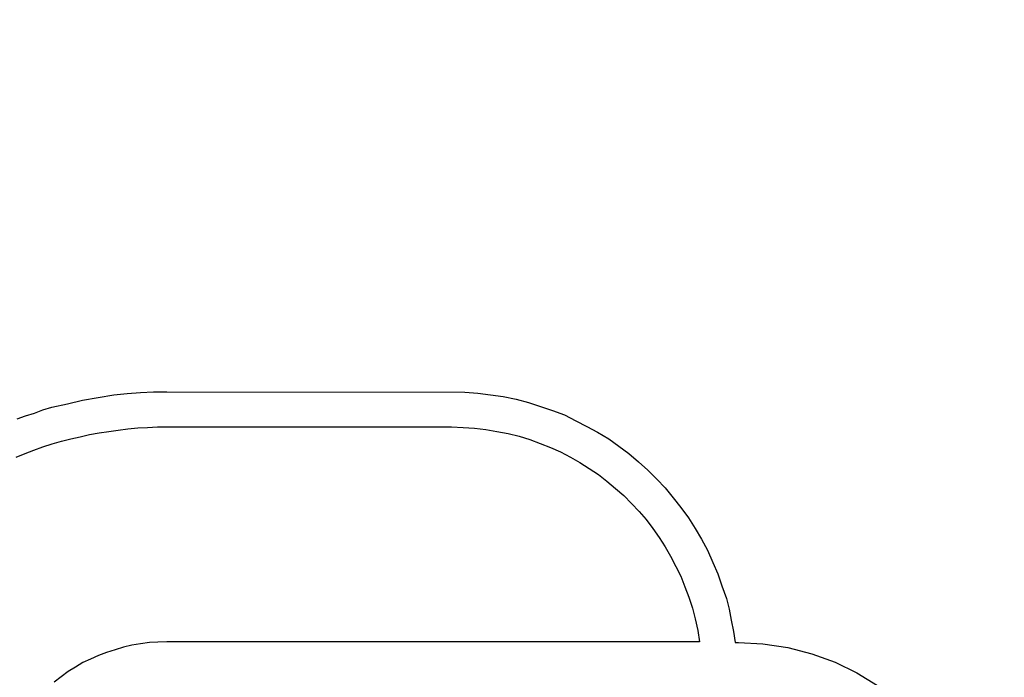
# Model space of a CAD drawing. Header units: metres. Extents: x 779 to 7046, y -512 to 9570.
# Tile 161 of 256: x 2479.075 to 2479.891, y -212.94 to -212.395. Entities that reach past the tile are written whole.
import ezdxf

# ---------------------------------------------------------------- set-up
doc = ezdxf.new("R2010")
doc.units = ezdxf.units.M
doc.linetypes.add('CIĄGłA', pattern=[0])
doc.layers.add('1__logo', color=7, linetype='Continuous')
doc.layers.add('PDF _Geometria', color=7, linetype='Continuous')
doc.layers.add('ZP_Zieleń', color=252, linetype='Continuous', lineweight=5)

# ---------------------------------------------------------------- blocks, each defined once
blk = doc.blocks.new('B-B')
at = {"layer": '1__logo', "color": 18, "lineweight": 25, "true_color": 0x000000}
for p, q in [((25.64872, -75.94575, -10.04), (25.65255, -75.95218, -10.04)), ((25.64872, -75.94575, -10.04), (25.65255, -75.95218, -10.04)), ((25.64872, -75.94575, -10.04), (25.65255, -75.95218, -10.04)), ((25.64872, -75.94575, -10.04), (25.65255, -75.95218, -10.04)), ((25.61735, -75.95084, -10.04), (25.62161, -75.95756, -10.04)), ((25.61735, -75.95084, -10.04), (25.62161, -75.95756, -10.04)), ((25.62161, -75.95756, -10.04), (25.62587, -75.96428, -10.04)), ((25.62161, -75.95756, -10.04), (25.62587, -75.96428, -10.04)), ((25.65255, -75.95218, -10.04), (25.65608, -75.95903, -10.04)), ((25.65255, -75.95218, -10.04), (25.65608, -75.95903, -10.04)), ((25.65255, -75.95218, -10.04), (25.65608, -75.95903, -10.04)), ((25.65255, -75.95218, -10.04), (25.65608, -75.95903, -10.04)), ((25.62587, -75.96428, -10.04), (25.62977, -75.97107, -10.04)), ((25.62587, -75.96428, -10.04), (25.62977, -75.97107, -10.04)), ((25.65608, -75.95903, -10.04), (25.65991, -75.96546, -10.04)), ((25.65608, -75.95903, -10.04), (25.65991, -75.96546, -10.04)), ((25.65608, -75.95903, -10.04), (25.65991, -75.96546, -10.04)), ((25.65608, -75.95903, -10.04), (25.65991, -75.96546, -10.04)), ((25.65991, -75.96546, -10.04), (25.66344, -75.97232, -10.04)), ((25.65991, -75.96546, -10.04), (25.66344, -75.97232, -10.04)), ((25.65991, -75.96546, -10.04), (25.66344, -75.97232, -10.04)), ((25.65991, -75.96546, -10.04), (25.66344, -75.97232, -10.04)), ((25.62977, -75.97107, -10.04), (25.63373, -75.97823, -10.04)), ((25.62977, -75.97107, -10.04), (25.63373, -75.97823, -10.04)), ((25.66344, -75.97232, -10.04), (25.66871, -75.98449, -10.04)), ((25.66344, -75.97232, -10.04), (25.66871, -75.98449, -10.04)), ((25.66344, -75.97232, -10.04), (25.66871, -75.98449, -10.04)), ((25.66344, -75.97232, -10.04), (25.66871, -75.98449, -10.04)), ((25.63373, -75.97823, -10.04), (25.63733, -75.98545, -10.04)), ((25.63373, -75.97823, -10.04), (25.63733, -75.98545, -10.04)), ((25.63733, -75.98545, -10.04), (25.64056, -75.99273, -10.04)), ((25.63733, -75.98545, -10.04), (25.64056, -75.99273, -10.04)), ((25.66871, -75.98449, -10.04), (25.67392, -75.99629, -10.04)), ((25.66871, -75.98449, -10.04), (25.67392, -75.99629, -10.04)), ((25.66871, -75.98449, -10.04), (25.67392, -75.99629, -10.04)), ((25.66871, -75.98449, -10.04), (25.67392, -75.99629, -10.04)), ((25.64056, -75.99273, -10.04), (25.6438, -76.00002, -10.04)), ((25.64056, -75.99273, -10.04), (25.6438, -76.00002, -10.04)), ((25.67392, -75.99629, -10.04), (25.67846, -76.0086, -10.04)), ((25.67392, -75.99629, -10.04), (25.67846, -76.0086, -10.04)), ((25.67392, -75.99629, -10.04), (25.67846, -76.0086, -10.04)), ((25.67392, -75.99629, -10.04), (25.67846, -76.0086, -10.04)), ((25.6438, -76.00002, -10.04), (25.64704, -76.00731, -10.04)), ((25.6438, -76.00002, -10.04), (25.64704, -76.00731, -10.04)), ((25.64704, -76.00731, -10.04), (25.64991, -76.01467, -10.04)), ((25.64704, -76.00731, -10.04), (25.64991, -76.01467, -10.04)), ((25.64991, -76.01467, -10.04), (25.65249, -76.02245, -10.04)), ((25.64991, -76.01467, -10.04), (25.65249, -76.02245, -10.04)), ((25.67846, -76.0086, -10.04), (25.68301, -76.0209, -10.04)), ((25.67846, -76.0086, -10.04), (25.68301, -76.0209, -10.04)), ((25.67846, -76.0086, -10.04), (25.68301, -76.0209, -10.04)), ((25.67846, -76.0086, -10.04), (25.68301, -76.0209, -10.04)), ((25.44515, -76.02087, -10.04), (25.43971, -76.01587, -10.04)), ((25.44515, -76.02087, -10.04), (25.43971, -76.01587, -10.04)), ((25.45059, -76.02586, -10.04), (25.44515, -76.02087, -10.04)), ((25.45059, -76.02586, -10.04), (25.44515, -76.02087, -10.04)), ((25.65249, -76.02245, -10.04), (25.655, -76.02988, -10.04)), ((25.65249, -76.02245, -10.04), (25.655, -76.02988, -10.04)), ((25.68301, -76.0209, -10.04), (25.68613, -76.03159, -10.04)), ((25.68301, -76.0209, -10.04), (25.68613, -76.03159, -10.04)), ((25.68301, -76.0209, -10.04), (25.68613, -76.03159, -10.04)), ((25.68301, -76.0209, -10.04), (25.68613, -76.03159, -10.04)), ((25.45531, -76.031, -10.04), (25.45059, -76.02586, -10.04)), ((25.45531, -76.031, -10.04), (25.45059, -76.02586, -10.04)), ((25.46009, -76.0365, -10.04), (25.45531, -76.031, -10.04)), ((25.46009, -76.0365, -10.04), (25.45531, -76.031, -10.04)), ((25.655, -76.02988, -10.04), (25.65757, -76.03766, -10.04)), ((25.655, -76.02988, -10.04), (25.65757, -76.03766, -10.04)), ((25.68613, -76.03159, -10.04), (25.68888, -76.04235, -10.04)), ((25.68613, -76.03159, -10.04), (25.68888, -76.04235, -10.04)), ((25.68613, -76.03159, -10.04), (25.68888, -76.04235, -10.04)), ((25.68613, -76.03159, -10.04), (25.68888, -76.04235, -10.04)), ((25.46415, -76.04213, -10.04), (25.46009, -76.0365, -10.04)), ((25.46415, -76.04213, -10.04), (25.46009, -76.0365, -10.04)), ((25.65757, -76.03766, -10.04), (25.65979, -76.04552, -10.04)), ((25.65757, -76.03766, -10.04), (25.65979, -76.04552, -10.04)), ((25.46827, -76.04812, -10.04), (25.46415, -76.04213, -10.04)), ((25.46827, -76.04812, -10.04), (25.46415, -76.04213, -10.04)), ((25.65979, -76.04552, -10.04), (25.66164, -76.05344, -10.04)), ((25.65979, -76.04552, -10.04), (25.66164, -76.05344, -10.04)), ((25.68888, -76.04235, -10.04), (25.69157, -76.05275, -10.04)), ((25.68888, -76.04235, -10.04), (25.69157, -76.05275, -10.04)), ((25.68888, -76.04235, -10.04), (25.69157, -76.05275, -10.04)), ((25.68888, -76.04235, -10.04), (25.69157, -76.05275, -10.04)), ((25.47203, -76.05419, -10.04), (25.46827, -76.04812, -10.04)), ((25.47203, -76.05419, -10.04), (25.46827, -76.04812, -10.04)), ((25.47549, -76.06068, -10.04), (25.47203, -76.05419, -10.04)), ((25.47549, -76.06068, -10.04), (25.47203, -76.05419, -10.04)), ((25.66164, -76.05344, -10.04), (25.66349, -76.06136, -10.04)), ((25.66164, -76.05344, -10.04), (25.66349, -76.06136, -10.04)), ((25.69157, -76.05275, -10.04), (25.6936, -76.06364, -10.04)), ((25.69157, -76.05275, -10.04), (25.6936, -76.06364, -10.04)), ((25.69157, -76.05275, -10.04), (25.6936, -76.06364, -10.04)), ((25.69157, -76.05275, -10.04), (25.6936, -76.06364, -10.04)), ((25.47896, -76.06717, -10.04), (25.47549, -76.06068, -10.04)), ((25.47896, -76.06717, -10.04), (25.47549, -76.06068, -10.04)), ((25.66349, -76.06136, -10.04), (25.66498, -76.06935, -10.04)), ((25.66349, -76.06136, -10.04), (25.66498, -76.06935, -10.04)), ((25.6936, -76.06364, -10.04), (25.73849, -76.30665, -10.04)), ((25.6936, -76.06364, -10.04), (25.73849, -76.30665, -10.04)), ((25.6936, -76.06364, -10.04), (25.73849, -76.30665, -10.04)), ((25.6936, -76.06364, -10.04), (25.73849, -76.30665, -10.04)), ((25.48169, -76.0738, -10.04), (25.47896, -76.06717, -10.04)), ((25.48169, -76.0738, -10.04), (25.47896, -76.06717, -10.04)), ((25.66498, -76.06935, -10.04), (25.70813, -76.30104, -10.04)), ((25.66498, -76.06935, -10.04), (25.70813, -76.30104, -10.04)), ((25.48407, -76.0805, -10.04), (25.48169, -76.0738, -10.04)), ((25.48407, -76.0805, -10.04), (25.48169, -76.0738, -10.04)), ((25.48651, -76.08756, -10.04), (25.48407, -76.0805, -10.04)), ((25.48651, -76.08756, -10.04), (25.48407, -76.0805, -10.04)), ((25.48816, -76.09439, -10.04), (25.48651, -76.08756, -10.04)), ((25.48816, -76.09439, -10.04), (25.48651, -76.08756, -10.04)), ((25.48987, -76.10159, -10.04), (25.48816, -76.09439, -10.04)), ((25.48987, -76.10159, -10.04), (25.48816, -76.09439, -10.04)), ((25.57077, -76.53591, -10.04), (25.48987, -76.10159, -10.04)), ((25.57077, -76.53591, -10.04), (25.48987, -76.10159, -10.04)), ((25.70813, -76.30104, -10.04), (25.70953, -76.31055, -10.04)), ((25.70813, -76.30104, -10.04), (25.70953, -76.31055, -10.04)), ((25.73849, -76.30665, -10.04), (25.73972, -76.31732, -10.04)), ((25.73849, -76.30665, -10.04), (25.73972, -76.31732, -10.04)), ((25.73849, -76.30665, -10.04), (25.73972, -76.31732, -10.04)), ((25.73849, -76.30665, -10.04), (25.73972, -76.31732, -10.04)), ((25.70953, -76.31055, -10.04), (25.71056, -76.32012, -10.04)), ((25.70953, -76.31055, -10.04), (25.71056, -76.32012, -10.04)), ((25.73972, -76.31732, -10.04), (25.74023, -76.32812, -10.04)), ((25.73972, -76.31732, -10.04), (25.74023, -76.32812, -10.04)), ((25.73972, -76.31732, -10.04), (25.74023, -76.32812, -10.04)), ((25.73972, -76.31732, -10.04), (25.74023, -76.32812, -10.04)), ((25.71056, -76.32012, -10.04), (25.71116, -76.3294, -10.04)), ((25.71056, -76.32012, -10.04), (25.71116, -76.3294, -10.04)), ((25.71116, -76.3294, -10.04), (25.7114, -76.33875, -10.04)), ((25.71116, -76.3294, -10.04), (25.7114, -76.33875, -10.04)), ((25.74023, -76.32812, -10.04), (25.74067, -76.33856, -10.04)), ((25.74023, -76.32812, -10.04), (25.74067, -76.33856, -10.04)), ((25.74023, -76.32812, -10.04), (25.74067, -76.33856, -10.04)), ((25.74023, -76.32812, -10.04), (25.74067, -76.33856, -10.04)), ((25.7114, -76.33875, -10.04), (25.71128, -76.34817, -10.04)), ((25.7114, -76.33875, -10.04), (25.71128, -76.34817, -10.04)), ((25.74067, -76.33856, -10.04), (25.74046, -76.3495, -10.04)), ((25.74067, -76.33856, -10.04), (25.74046, -76.3495, -10.04)), ((25.74067, -76.33856, -10.04), (25.74046, -76.3495, -10.04)), ((25.74067, -76.33856, -10.04), (25.74046, -76.3495, -10.04)), ((25.71128, -76.34817, -10.04), (25.71079, -76.35765, -10.04)), ((25.71128, -76.34817, -10.04), (25.71079, -76.35765, -10.04)), ((25.74046, -76.3495, -10.04), (25.73981, -76.36014, -10.04)), ((25.74046, -76.3495, -10.04), (25.73981, -76.36014, -10.04)), ((25.74046, -76.3495, -10.04), (25.73981, -76.36014, -10.04)), ((25.74046, -76.3495, -10.04), (25.73981, -76.36014, -10.04)), ((25.71079, -76.35765, -10.04), (25.70987, -76.36684, -10.04)), ((25.71079, -76.35765, -10.04), (25.70987, -76.36684, -10.04)), ((25.73981, -76.36014, -10.04), (25.73837, -76.37055, -10.04)), ((25.73981, -76.36014, -10.04), (25.73837, -76.37055, -10.04)), ((25.73981, -76.36014, -10.04), (25.73837, -76.37055, -10.04)), ((25.73981, -76.36014, -10.04), (25.73837, -76.37055, -10.04)), ((25.70987, -76.36684, -10.04), (25.70816, -76.37581, -10.04)), ((25.70987, -76.36684, -10.04), (25.70816, -76.37581, -10.04)), ((25.73837, -76.37055, -10.04), (25.73693, -76.38097, -10.04)), ((25.73837, -76.37055, -10.04), (25.73693, -76.38097, -10.04)), ((25.73837, -76.37055, -10.04), (25.73693, -76.38097, -10.04)), ((25.73837, -76.37055, -10.04), (25.73693, -76.38097, -10.04)), ((25.70816, -76.37581, -10.04), (25.70645, -76.38477, -10.04)), ((25.70816, -76.37581, -10.04), (25.70645, -76.38477, -10.04)), ((25.73693, -76.38097, -10.04), (25.73512, -76.39145, -10.04)), ((25.73693, -76.38097, -10.04), (25.73512, -76.39145, -10.04)), ((25.73693, -76.38097, -10.04), (25.73512, -76.39145, -10.04)), ((25.73693, -76.38097, -10.04), (25.73512, -76.39145, -10.04)), ((25.70645, -76.38477, -10.04), (25.70437, -76.39379, -10.04)), ((25.70645, -76.38477, -10.04), (25.70437, -76.39379, -10.04)), ((25.70437, -76.39379, -10.04), (25.7015, -76.4026, -10.04)), ((25.70437, -76.39379, -10.04), (25.7015, -76.4026, -10.04)), ((25.73512, -76.39145, -10.04), (25.73209, -76.40141, -10.04)), ((25.73512, -76.39145, -10.04), (25.73209, -76.40141, -10.04)), ((25.73512, -76.39145, -10.04), (25.73209, -76.40141, -10.04)), ((25.73512, -76.39145, -10.04), (25.73209, -76.40141, -10.04)), ((25.7015, -76.4026, -10.04), (25.69856, -76.41103, -10.04)), ((25.7015, -76.4026, -10.04), (25.69856, -76.41103, -10.04)), ((25.73209, -76.40141, -10.04), (25.72906, -76.41137, -10.04)), ((25.73209, -76.40141, -10.04), (25.72906, -76.41137, -10.04)), ((25.73209, -76.40141, -10.04), (25.72906, -76.41137, -10.04)), ((25.73209, -76.40141, -10.04), (25.72906, -76.41137, -10.04)), ((25.69856, -76.41103, -10.04), (25.69526, -76.41954, -10.04)), ((25.69856, -76.41103, -10.04), (25.69526, -76.41954, -10.04)), ((25.72906, -76.41137, -10.04), (25.72596, -76.42096, -10.04)), ((25.72906, -76.41137, -10.04), (25.72596, -76.42096, -10.04)), ((25.72906, -76.41137, -10.04), (25.72596, -76.42096, -10.04)), ((25.72906, -76.41137, -10.04), (25.72596, -76.42096, -10.04)), ((25.69526, -76.41954, -10.04), (25.6916, -76.42811, -10.04)), ((25.69526, -76.41954, -10.04), (25.6916, -76.42811, -10.04)), ((25.72596, -76.42096, -10.04), (25.72221, -76.43105, -10.04)), ((25.72596, -76.42096, -10.04), (25.72221, -76.43105, -10.04)), ((25.72596, -76.42096, -10.04), (25.72221, -76.43105, -10.04)), ((25.72596, -76.42096, -10.04), (25.72221, -76.43105, -10.04)), ((25.6916, -76.42811, -10.04), (25.68744, -76.43603, -10.04)), ((25.6916, -76.42811, -10.04), (25.68744, -76.43603, -10.04)), ((25.72221, -76.43105, -10.04), (25.71795, -76.44049, -10.04)), ((25.72221, -76.43105, -10.04), (25.71795, -76.44049, -10.04)), ((25.72221, -76.43105, -10.04), (25.71795, -76.44049, -10.04)), ((25.72221, -76.43105, -10.04), (25.71795, -76.44049, -10.04)), ((25.68744, -76.43603, -10.04), (25.68291, -76.44401, -10.04)), ((25.68744, -76.43603, -10.04), (25.68291, -76.44401, -10.04)), ((25.68291, -76.44401, -10.04), (25.67839, -76.45199, -10.04)), ((25.68291, -76.44401, -10.04), (25.67839, -76.45199, -10.04)), ((25.71795, -76.44049, -10.04), (25.71327, -76.44963, -10.04)), ((25.71795, -76.44049, -10.04), (25.71327, -76.44963, -10.04)), ((25.71795, -76.44049, -10.04), (25.71327, -76.44963, -10.04)), ((25.71795, -76.44049, -10.04), (25.71327, -76.44963, -10.04)), ((25.67839, -76.45199, -10.04), (25.673, -76.45938, -10.04)), ((25.67839, -76.45199, -10.04), (25.673, -76.45938, -10.04)), ((25.71327, -76.44963, -10.04), (25.70822, -76.45883, -10.04)), ((25.71327, -76.44963, -10.04), (25.70822, -76.45883, -10.04)), ((25.71327, -76.44963, -10.04), (25.70822, -76.45883, -10.04)), ((25.71327, -76.44963, -10.04), (25.70822, -76.45883, -10.04)), ((25.673, -76.45938, -10.04), (25.66761, -76.46677, -10.04)), ((25.673, -76.45938, -10.04), (25.66761, -76.46677, -10.04)), ((25.70822, -76.45883, -10.04), (25.70274, -76.46775, -10.04)), ((25.70822, -76.45883, -10.04), (25.70274, -76.46775, -10.04)), ((25.70822, -76.45883, -10.04), (25.70274, -76.46775, -10.04)), ((25.70822, -76.45883, -10.04), (25.70274, -76.46775, -10.04)), ((25.66761, -76.46677, -10.04), (25.66216, -76.4738, -10.04)), ((25.66761, -76.46677, -10.04), (25.66216, -76.4738, -10.04)), ((25.70274, -76.46775, -10.04), (25.69683, -76.47636, -10.04)), ((25.70274, -76.46775, -10.04), (25.69683, -76.47636, -10.04)), ((25.70274, -76.46775, -10.04), (25.69683, -76.47636, -10.04)), ((25.70274, -76.46775, -10.04), (25.69683, -76.47636, -10.04)), ((25.65591, -76.4806, -10.04), (25.64959, -76.48704, -10.04)), ((25.65591, -76.4806, -10.04), (25.64959, -76.48704, -10.04)), ((25.66216, -76.4738, -10.04), (25.65591, -76.4806, -10.04)), ((25.66216, -76.4738, -10.04), (25.65591, -76.4806, -10.04)), ((25.69683, -76.47636, -10.04), (25.69085, -76.48461, -10.04)), ((25.69683, -76.47636, -10.04), (25.69085, -76.48461, -10.04)), ((25.69683, -76.47636, -10.04), (25.69085, -76.48461, -10.04)), ((25.69683, -76.47636, -10.04), (25.69085, -76.48461, -10.04)), ((25.64959, -76.48704, -10.04), (25.64292, -76.49354, -10.04)), ((25.64959, -76.48704, -10.04), (25.64292, -76.49354, -10.04)), ((25.69085, -76.48461, -10.04), (25.68408, -76.49264, -10.04)), ((25.69085, -76.48461, -10.04), (25.68408, -76.49264, -10.04)), ((25.69085, -76.48461, -10.04), (25.68408, -76.49264, -10.04)), ((25.69085, -76.48461, -10.04), (25.68408, -76.49264, -10.04)), ((25.64292, -76.49354, -10.04), (25.6361, -76.49932, -10.04)), ((25.64292, -76.49354, -10.04), (25.6361, -76.49932, -10.04)), ((25.68408, -76.49264, -10.04), (25.67724, -76.5003, -10.04)), ((25.68408, -76.49264, -10.04), (25.67724, -76.5003, -10.04)), ((25.68408, -76.49264, -10.04), (25.67724, -76.5003, -10.04)), ((25.68408, -76.49264, -10.04), (25.67724, -76.5003, -10.04)), ((25.62856, -76.50523, -10.04), (25.62132, -76.51072, -10.04)), ((25.62856, -76.50523, -10.04), (25.62132, -76.51072, -10.04)), ((25.6361, -76.49932, -10.04), (25.62856, -76.50523, -10.04)), ((25.6361, -76.49932, -10.04), (25.62856, -76.50523, -10.04)), ((25.67724, -76.5003, -10.04), (25.67004, -76.50803, -10.04)), ((25.67724, -76.5003, -10.04), (25.67004, -76.50803, -10.04)), ((25.67724, -76.5003, -10.04), (25.67004, -76.50803, -10.04)), ((25.67724, -76.5003, -10.04), (25.67004, -76.50803, -10.04)), ((25.62132, -76.51072, -10.04), (25.61321, -76.51561, -10.04)), ((25.62132, -76.51072, -10.04), (25.61321, -76.51561, -10.04)), ((25.67004, -76.50803, -10.04), (25.66234, -76.5151, -10.04)), ((25.67004, -76.50803, -10.04), (25.66234, -76.5151, -10.04)), ((25.67004, -76.50803, -10.04), (25.66234, -76.5151, -10.04)), ((25.67004, -76.50803, -10.04), (25.66234, -76.5151, -10.04)), ((25.60546, -76.52043, -10.04), (25.59693, -76.52503, -10.04)), ((25.60546, -76.52043, -10.04), (25.59693, -76.52503, -10.04)), ((25.61321, -76.51561, -10.04), (25.60546, -76.52043, -10.04)), ((25.61321, -76.51561, -10.04), (25.60546, -76.52043, -10.04)), ((25.66234, -76.5151, -10.04), (25.65457, -76.52181, -10.04)), ((25.66234, -76.5151, -10.04), (25.65457, -76.52181, -10.04)), ((25.66234, -76.5151, -10.04), (25.65457, -76.52181, -10.04)), ((25.66234, -76.5151, -10.04), (25.65457, -76.52181, -10.04)), ((25.58862, -76.52883, -10.04), (25.57958, -76.53277, -10.04)), ((25.58862, -76.52883, -10.04), (25.57958, -76.53277, -10.04)), ((25.59693, -76.52503, -10.04), (25.58862, -76.52883, -10.04)), ((25.59693, -76.52503, -10.04), (25.58862, -76.52883, -10.04)), ((25.64644, -76.52858, -10.04), (25.63744, -76.53477, -10.04)), ((25.64644, -76.52858, -10.04), (25.63744, -76.53477, -10.04)), ((25.64644, -76.52858, -10.04), (25.63744, -76.53477, -10.04)), ((25.64644, -76.52858, -10.04), (25.63744, -76.53477, -10.04)), ((25.65457, -76.52181, -10.04), (25.64644, -76.52858, -10.04)), ((25.65457, -76.52181, -10.04), (25.64644, -76.52858, -10.04)), ((25.65457, -76.52181, -10.04), (25.64644, -76.52858, -10.04)), ((25.65457, -76.52181, -10.04), (25.64644, -76.52858, -10.04)), ((25.57958, -76.53277, -10.04), (25.57077, -76.53591, -10.04)), ((25.57958, -76.53277, -10.04), (25.57077, -76.53591, -10.04)), ((25.63744, -76.53477, -10.04), (25.62875, -76.54052, -10.04)), ((25.63744, -76.53477, -10.04), (25.62875, -76.54052, -10.04)), ((25.63744, -76.53477, -10.04), (25.62875, -76.54052, -10.04)), ((25.63744, -76.53477, -10.04), (25.62875, -76.54052, -10.04)), ((25.61955, -76.54561, -10.04), (25.61006, -76.55114, -10.04)), ((25.61955, -76.54561, -10.04), (25.61006, -76.55114, -10.04)), ((25.61955, -76.54561, -10.04), (25.61006, -76.55114, -10.04)), ((25.61955, -76.54561, -10.04), (25.61006, -76.55114, -10.04)), ((25.62875, -76.54052, -10.04), (25.61955, -76.54561, -10.04)), ((25.62875, -76.54052, -10.04), (25.61955, -76.54561, -10.04)), ((25.62875, -76.54052, -10.04), (25.61955, -76.54561, -10.04)), ((25.62875, -76.54052, -10.04), (25.61955, -76.54561, -10.04)), ((25.61006, -76.55114, -10.04), (25.60175, -76.55494, -10.04)), ((25.61006, -76.55114, -10.04), (25.60175, -76.55494, -10.04)), ((25.61006, -76.55114, -10.04), (25.60175, -76.55494, -10.04)), ((25.61006, -76.55114, -10.04), (25.60175, -76.55494, -10.04)), ((25.58427, -76.56196, -10.04), (25.57546, -76.5651, -10.04)), ((25.58427, -76.56196, -10.04), (25.57546, -76.5651, -10.04)), ((25.58427, -76.56196, -10.04), (25.57546, -76.5651, -10.04)), ((25.58427, -76.56196, -10.04), (25.57546, -76.5651, -10.04)), ((25.59301, -76.55845, -10.04), (25.58427, -76.56196, -10.04)), ((25.59301, -76.55845, -10.04), (25.58427, -76.56196, -10.04)), ((25.59301, -76.55845, -10.04), (25.58427, -76.56196, -10.04)), ((25.59301, -76.55845, -10.04), (25.58427, -76.56196, -10.04)), ((25.60175, -76.55494, -10.04), (25.59301, -76.55845, -10.04)), ((25.60175, -76.55494, -10.04), (25.59301, -76.55845, -10.04)), ((25.60175, -76.55494, -10.04), (25.59301, -76.55845, -10.04)), ((25.60175, -76.55494, -10.04), (25.59301, -76.55845, -10.04)), ((25.57546, -76.5651, -10.04), (25.57593, -76.56764, -10.04)), ((25.57546, -76.5651, -10.04), (25.57593, -76.56764, -10.04)), ((25.57546, -76.5651, -10.04), (25.57593, -76.56764, -10.04)), ((25.57546, -76.5651, -10.04), (25.57593, -76.56764, -10.04)), ((25.57593, -76.56764, -10.04), (25.57856, -76.58782, -10.04)), ((25.57593, -76.56764, -10.04), (25.57856, -76.58782, -10.04)), ((25.57593, -76.56764, -10.04), (25.57856, -76.58782, -10.04)), ((25.57593, -76.56764, -10.04), (25.57856, -76.58782, -10.04)), ((25.57856, -76.58782, -10.04), (25.57945, -76.60869, -10.04)), ((25.57856, -76.58782, -10.04), (25.57945, -76.60869, -10.04)), ((25.57856, -76.58782, -10.04), (25.57945, -76.60869, -10.04)), ((25.57856, -76.58782, -10.04), (25.57945, -76.60869, -10.04)), ((25.57945, -76.60869, -10.04), (25.57801, -76.62925, -10.04)), ((25.57945, -76.60869, -10.04), (25.57801, -76.62925, -10.04)), ((25.57945, -76.60869, -10.04), (25.57801, -76.62925, -10.04)), ((25.57945, -76.60869, -10.04), (25.57801, -76.62925, -10.04)), ((25.57801, -76.62925, -10.04), (25.57463, -76.64942, -10.04)), ((25.57801, -76.62925, -10.04), (25.57463, -76.64942, -10.04)), ((25.57801, -76.62925, -10.04), (25.57463, -76.64942, -10.04)), ((25.57801, -76.62925, -10.04), (25.57463, -76.64942, -10.04)), ((25.57463, -76.64942, -10.04), (25.56923, -76.66884, -10.04)), ((25.57463, -76.64942, -10.04), (25.56923, -76.66884, -10.04)), ((25.57463, -76.64942, -10.04), (25.56923, -76.66884, -10.04)), ((25.57463, -76.64942, -10.04), (25.56923, -76.66884, -10.04)), ((25.56923, -76.66884, -10.04), (25.56217, -76.68744, -10.04)), ((25.56923, -76.66884, -10.04), (25.56217, -76.68744, -10.04)), ((25.56923, -76.66884, -10.04), (25.56217, -76.68744, -10.04)), ((25.56923, -76.66884, -10.04), (25.56217, -76.68744, -10.04))]:
    blk.add_line(p, q, dxfattribs=at)
at = {"layer": 'ZP_Zieleń', "linetype": 'CIĄGłA', "elevation": -10.04}
blk.add_lwpolyline([(26.162, -75.05263, -0.099346), (28.00282, -74.97517, 0.05564), (29.36475, -74.90281, -0.350731), (29.91357, -75.15797, -0.133833), (29.87906, -75.30982, -0.220952), (29.05967, -75.88859, 0.0963), (25.91417, -76.89114, -0.03018), (25.51837, -77.12253, -0.03018)], format="xyb", dxfattribs=at)

msp = doc.modelspace()

# ---------------------------------------------------------------- block references
at = {"layer": 'PDF _Geometria', "linetype": 'CIĄGłA', "rotation": 79.44877770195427}
msp.add_blockref('B-B', (2399.71412, -224.03405, 10.04), dxfattribs=at)

doc.saveas('drawing.dxf')
